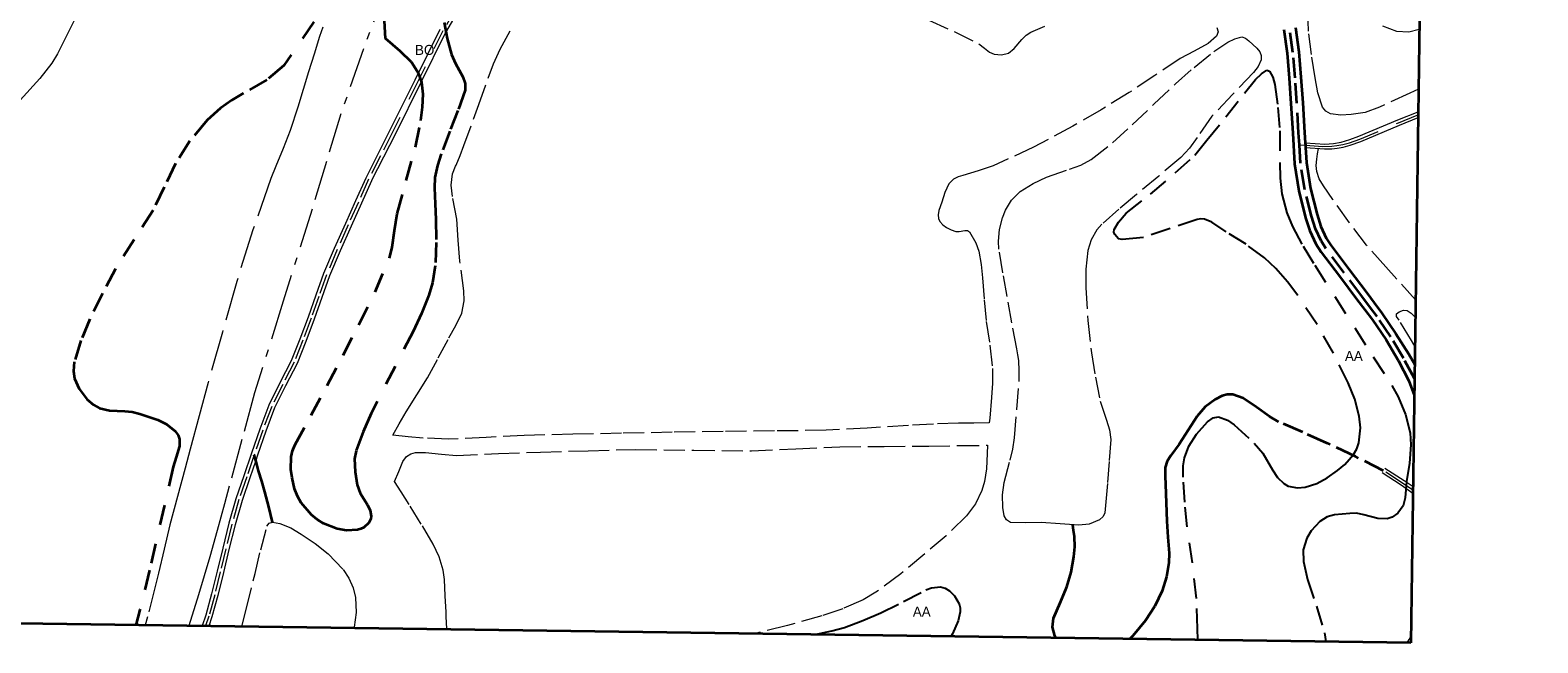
# Model space of a CAD drawing. Header units: metres. Extents: x 397317 to 400830, y 4588008 to 4590370.
# Tile 61 of 88: x 400453 to 400830, y 4588008 to 4588161. Entities that reach past the tile are written whole.
import ezdxf
from ezdxf.enums import TextEntityAlignment as Align

# ---------------------------------------------------------------- set-up
doc = ezdxf.new("R2010")
doc.units = ezdxf.units.M
doc.header["$MEASUREMENT"] = 0
for name, pattern in [('bt5mv20_nopinta', [10, 5, -5]), ('bt5mv20_tlin1', [7, 5.25, -1.75]), ('bt5mv20_tlin4', [17.375, 10, -2.75, 1.875, -2.75])]:
    doc.linetypes.add(name, pattern=pattern)
for name, color, linetype, lineweight in [('ARB01_CN', 7, 'Continuous', 15), ('ARB01_LN', 7, 'Continuous', 15), ('COB01_CN', 7, 'Continuous', 15), ('COB01_LN', 7, 'Continuous', 15), ('FLU01_LN', 7, 'Continuous', 15), ('PAR01_LN', 7, 'Continuous', 15), ('TAL01_LN', 7, 'Continuous', 15), ('VIA01_LN', 7, 'Continuous', 15), ('VIA04_LN', 7, 'Continuous', 15), ('VIA16_LN', 7, 'Continuous', 15), ('VIA19_LN', 7, 'Continuous', 15), ('VIA21_LN', 7, 'Continuous', 15), ('VIA23_LN', 7, 'Continuous', 15), ('VIR01_LN', 7, 'Continuous', 15)]:
    doc.layers.add(name, color=color, linetype=linetype, lineweight=lineweight)
doc.styles.add('034', font='txt')

msp = doc.modelspace()

# ---------------------------------------------------------------- linework, layer by layer
at = {"layer": 'ARB01_LN', "color": 3, "linetype": 'bt5mv20_nopinta', "lineweight": 25}
for points in [[(400745.31, 4588009.02, 202.91), (400745.27, 4588011.88, 202.6), (400745.01, 4588019.39, 201.82), (400743.96, 4588028.32, 201.13), (400742.69, 4588037.24, 200.45), (400742.06, 4588043.48, 199.9), (400741.65, 4588049.73, 199.27), (400741.69, 4588052.49, 198.91), (400742, 4588054.5, 198.59), (400743.06, 4588057.48, 198.09), (400744.97, 4588060.44, 197.62), (400747.71, 4588063.56, 197.12), (400749.11, 4588064.56, 196.93), (400750.52, 4588064.81, 196.85), (400752.74, 4588063.97, 196.85), (400754.42, 4588062.8, 196.87), (400759.43, 4588058.22, 196.95), (400761.54, 4588055.71, 197), (400763.97, 4588051.55, 197.08), (400765.24, 4588049.65, 197.11), (400766.8, 4588048.1, 197.13), (400767.92, 4588047.48, 197.11), (400770.24, 4588047.06, 196.98), (400772.15, 4588047.22, 196.81), (400775.04, 4588048.1, 196.51), (400777.68, 4588049.54, 196.18), (400780.27, 4588051.4, 195.76), (400782.07, 4588052.9, 195.4), (400784.28, 4588055.39, 194.87), (400785.07, 4588056.79, 194.66), (400785.6, 4588058.31, 194.5), (400785.98, 4588062.03, 194.24), (400785.7, 4588064.91, 194.07), (400784.6, 4588069.21, 193.85), (400782.93, 4588073.28, 193.65), (400779.25, 4588080.66, 193.31), (400775.13, 4588087.84, 192.96), (400770.32, 4588095.08, 192.44), (400767.71, 4588098.52, 192.16), (400764.83, 4588101.84, 191.95), (400762.02, 4588104.51, 191.88), (400757.42, 4588107.91, 191.96), (400752.37, 4588111.05, 192.13), (400748.78, 4588113.44, 192.23), (400746.96, 4588114.19, 192.32), (400746.04, 4588114.29, 192.4), (400745.12, 4588114.12, 192.5), (400738.42, 4588111.87, 193.34), (400731.71, 4588109.61, 194.17), (400729.04, 4588109.37, 193.32), (400726.36, 4588109.13, 192.47), (400725.46, 4588109.32, 192), (400724.52, 4588110.33, 190.93), (400724.34, 4588110.99, 190.38), (400724.39, 4588111.64, 189.91), (400725.49, 4588113.45, 188.79), (400727.4, 4588115.69, 187.66), (400733.48, 4588120.49, 186.97), (400739.68, 4588125.75, 186.27), (400744.57, 4588130.22, 185.77), (400747.54, 4588133.95, 185.26), (400752.31, 4588139.75, 184.97), (400756.96, 4588145.71, 184.92), (400759.77, 4588149.11, 184.94), (400761.22, 4588150.56, 185.04), (400762.61, 4588151.41, 185.21), (400763.27, 4588151.19, 185.44), (400764.08, 4588149.7, 186.03), (400764.57, 4588147.9, 186.52), (400765.36, 4588142.12, 187.55), (400765.8, 4588136.32, 188.29), (400765.85, 4588128.4, 188.96), (400765.9, 4588124.44, 189.26), (400766.32, 4588120.52, 189.54), (400767.6, 4588115.8, 189.86), (400769.01, 4588112.38, 190.1), (400771.62, 4588107.44, 190.44), (400774.55, 4588102.69, 190.76), (400779.57, 4588094.86, 191.22), (400784.59, 4588087.03, 191.62), (400789.2, 4588079.81, 191.88), (400793.8, 4588072.58, 192.12), (400795.38, 4588069.8, 192.26), (400797.24, 4588065.38, 192.56), (400798.39, 4588060.78, 192.96), (400798.62, 4588057.75, 193.42), (400798.24, 4588053.16, 194.41), (400797.53, 4588048.58, 195.13), (400797.19, 4588044.53, 195.41), (400796.64, 4588042.55, 195.55), (400795.32, 4588040.67, 195.7), (400793.94, 4588039.67, 195.81), (400792.67, 4588039.28, 195.91), (400790.36, 4588039.35, 196.08), (400786.79, 4588040.3, 196.33)], [(400786.79, 4588040.3, 196.33), (400785.02, 4588040.66, 196.46), (400783.3, 4588040.65, 196.59), (400779.52, 4588040.29, 196.89), (400777.66, 4588039.79, 197.05), (400775.83, 4588038.64, 197.22), (400773.66, 4588036.29, 197.59), (400772.55, 4588034.43, 197.97), (400771.67, 4588031.53, 198.56), (400771.7, 4588028.58, 198.98), (400772.74, 4588024.14, 199.38), (400774.98, 4588017.47, 199.96), (400776.95, 4588010.75, 200.53), (400777.36, 4588008.58, 200.71)], [(400649.53, 4588010.36, 191.37), (400653.82, 4588011.29, 191.31), (400656.95, 4588012.15, 191.28), (400661.52, 4588013.89, 191.27), (400666.02, 4588015.76, 191.29), (400671.69, 4588018.58, 191.53), (400677.28, 4588021.5, 192.24), (400678.71, 4588022.03, 192.5), (400680.99, 4588022.27, 192.98), (400682.12, 4588021.97, 193.24), (400683.21, 4588021.29, 193.51), (400684.46, 4588020.04, 193.92), (400685.65, 4588018.06, 194.61), (400685.9, 4588017.04, 194.91), (400685.89, 4588016.01, 195.15), (400685.38, 4588013.81, 195.48), (400683.94, 4588010.49, 195.81), (400683.56, 4588009.89, 195.88)]]:
    msp.add_polyline3d(points, dxfattribs=at)
at = {"layer": 'COB01_LN', "color": 92, "linetype": 'bt5mv20_nopinta', "lineweight": 35}
for points in [[(400524.28, 4588163.5, 158.71), (400516.77, 4588152.59, 157.48), (400512.52, 4588149.07, 156.86), (400506.69, 4588145.66, 155.98), (400503.73, 4588143.96, 155.59), (400500.92, 4588141.98, 155.37), (400497.6, 4588138.93, 155.32), (400493.28, 4588133.78, 155.45), (400489.64, 4588128.09, 155.61), (400486.87, 4588122.23, 155.69), (400484.07, 4588116.44, 155.77), (400479.36, 4588109.13, 155.5), (400474.7, 4588101.79, 154.61), (400471.38, 4588095.59, 153.5), (400468.27, 4588089.16, 152.33), (400466.03, 4588083.85, 151.51), (400464.37, 4588078.52, 150.87), (400464.13, 4588076.16, 150.9), (400464.41, 4588074.39, 151.21), (400465.56, 4588071.76, 151.99), (400467.57, 4588069.15, 152.95), (400469.2, 4588067.74, 153.68), (400470.64, 4588066.96, 154.4), (400473.16, 4588066.33, 155.79), (400476.96, 4588066.18, 157.9), (400478.86, 4588066.02, 158.84), (400480.76, 4588065.51, 159.64), (400485.22, 4588064, 161), (400487.44, 4588062.92, 161.49), (400489.59, 4588061.21, 161.85), (400490.33, 4588060.18, 161.98), (400490.65, 4588059.23, 162.08), (400490.65, 4588057.45, 162.2), (400489.86, 4588054.67, 162.24), (400489.1, 4588052.29, 162.05), (400486.91, 4588042.67, 161.1), (400484.71, 4588033.06, 160.15), (400483.19, 4588026.43, 160.02), (400480.77, 4588016.52, 160.98), (400479.74, 4588012.73, 161.39)], [(400556.86, 4588163.34, 168.98), (400557.64, 4588159.33, 170.52), (400558.71, 4588155.35, 171.75), (400559.65, 4588153.11, 172.17), (400561.52, 4588149.76, 172.75), (400562.09, 4588148.09, 173.01), (400562.07, 4588146.41, 173.26), (400560.31, 4588141.33, 173.98), (400558.29, 4588136.24, 174.59), (400556.14, 4588130.54, 175.03), (400555.18, 4588127.63, 175.16), (400554.56, 4588124.64, 175.25), (400554.4, 4588122, 175.3), (400554.59, 4588118.05, 175.36), (400554.78, 4588114.09, 175.42), (400554.82, 4588108.33, 175.5), (400554.63, 4588102.57, 175.71), (400553.94, 4588098.29, 176.07), (400553.01, 4588095.17, 176.41), (400551.17, 4588090.61, 176.99), (400549.08, 4588086.13, 177.56), (400544.59, 4588077.37, 178.75), (400540.06, 4588068.65, 179.84), (400538.62, 4588065.62, 179.96), (400536.62, 4588061.01, 179.72), (400534.84, 4588056.31, 179.56), (400534.42, 4588054.24, 179.6), (400534.56, 4588051, 179.67), (400535.06, 4588047.77, 179.74), (400535.82, 4588045.7, 179.79), (400537.68, 4588042.76, 179.88), (400538.39, 4588041.33, 179.93), (400538.62, 4588039.92, 179.96), (400538.51, 4588039.25, 179.81), (400538.03, 4588038.25, 178.94), (400536.8, 4588037.15, 177.01), (400536.03, 4588036.78, 176.15), (400535.2, 4588036.54, 175.62), (400532.42, 4588036.4, 174.69), (400530.12, 4588036.78, 174), (400526.68, 4588038.11, 172.96)], [(400551.44, 4588142.16, 169.45), (400551.63, 4588145.46, 168.99), (400551.3, 4588148.47, 168.19), (400550.55, 4588150.56, 167.36), (400548.65, 4588153.49, 166.01), (400545.89, 4588156.23, 164.88), (400542.19, 4588159.34, 162.87), (400541.94, 4588163.76, 160.72)], [(400526.68, 4588038.11, 172.96), (400525.09, 4588039.08, 172.44), (400523.66, 4588040.24, 171.92), (400521.08, 4588043.26, 170.68), (400520.15, 4588044.94, 170.06), (400519.46, 4588046.8, 169.49), (400518.81, 4588049.52, 169.06), (400518.53, 4588051.64, 169.03), (400518.61, 4588054.78, 169.24), (400518.95, 4588056.27, 169.37), (400519.53, 4588057.68, 169.46), (400523.57, 4588065.16, 169.95), (400527.6, 4588072.64, 170.25), (400531.56, 4588080.21, 170.19), (400535.5, 4588087.8, 170.09), (400539.62, 4588096.01, 169.97), (400543.18, 4588104.49, 169.85), (400543.89, 4588107.2, 169.83), (400544.45, 4588111.39, 169.81), (400545.12, 4588115.55, 169.79), (400547.37, 4588123.9, 169.8), (400549.68, 4588132.24, 169.84), (400551.03, 4588138.83, 169.7), (400551.44, 4588142.16, 169.45)]]:
    msp.add_polyline3d(points, dxfattribs=at)
at = {"layer": 'FLU01_LN', "color": 150, "linetype": 'Continuous', "lineweight": 15}
msp.add_polyline3d([(400477.57, 4588193.23, 142.87), (400477.13, 4588191.56, 142.53), (400476.17, 4588188.95, 142.07), (400473.19, 4588182.24, 141.07), (400470.08, 4588175.61, 140.27), (400465.19, 4588165.54, 139.54), (400460.15, 4588155.53, 138.82), (400458.74, 4588153.16, 138.59), (400455.72, 4588149.38, 138.18), (400450.8, 4588143.96, 137.55), (400448.58, 4588141.1, 137.23), (400446.78, 4588137.95, 136.9), (400445.09, 4588133.23, 136.34), (400443.98, 4588128.34, 135.85), (400443.78, 4588127.17, 135.84)], dxfattribs=at)
at = {"layer": 'PAR01_LN', "color": 3, "linetype": 'bt5mv20_tlin1', "lineweight": 15}
for points in [[(400678.04, 4588163.98, 172.26), (400684.37, 4588161.08, 172.68), (400690.58, 4588158.01, 173.22), (400691.94, 4588156.99, 173.51), (400693.26, 4588155.93, 173.89), (400694.37, 4588155.47, 174.15), (400696.23, 4588155.29, 174.56), (400697.94, 4588155.74, 174.95), (400699.4, 4588156.88, 175.13), (400701.34, 4588159.15, 175.05), (400702.36, 4588160.19, 175.09), (400703.53, 4588160.95, 175.32), (400707.05, 4588162.48, 176.4)], [(400800.5, 4588146.67, 186.55), (400798.35, 4588145.71, 186.54), (400790.75, 4588142.23, 186.49), (400787.18, 4588140.87, 186.48), (400783.7, 4588140.34, 186.49), (400781.11, 4588140.17, 186.49), (400778.5, 4588140.57, 186.49), (400777.3, 4588141.17, 186.49), (400776.47, 4588142.2, 186.49), (400775.32, 4588145.82, 186.47), (400774.64, 4588149.5, 186.42), (400773.74, 4588155.36, 186.19), (400773.01, 4588161.22, 185.83), (400772.87, 4588163.73, 185.63)], [(400693.71, 4588069.6, 186.28), (400693.27, 4588064.48, 187), (400693.17, 4588063.27, 187.15), (400689.32, 4588063.23, 186.66), (400685.46, 4588063.18, 186.16), (400679.22, 4588062.97, 185.66), (400672.96, 4588062.64, 185.39), (400662.67, 4588061.96, 184.86), (400652.37, 4588061.42, 184.47), (400639.49, 4588061.24, 184.61), (400626.59, 4588061.11, 184.79), (400613.88, 4588060.91, 184.51), (400601.18, 4588060.68, 184.16), (400589.01, 4588060.41, 183.76), (400576.84, 4588060.12, 183.36), (400567.37, 4588059.62, 183.25), (400557.91, 4588059.21, 183.17), (400551.63, 4588059.46, 182.87), (400547.84, 4588059.82, 182.59), (400544.04, 4588060.17, 182.31), (400545.64, 4588063.04, 181.98), (400547.38, 4588066.06, 181.66), (400550.04, 4588070.26, 181.05), (400552.65, 4588074.51, 180.43), (400555.37, 4588079.51, 179.78), (400558.04, 4588084.51, 179.13), (400559.8, 4588087.6, 178.53), (400561.31, 4588090.73, 177.96), (400561.88, 4588093.8, 177.7), (400561.79, 4588096.25, 177.59), (400560.78, 4588103.73, 177.17), (400560.38, 4588108.96, 176.64), (400559.98, 4588114.19, 176.11), (400558.96, 4588119.87, 175.57), (400558.61, 4588122.7, 175.3), (400558.9, 4588125.51, 175.02), (400559.71, 4588127.46, 174.77), (400559.86, 4588127.67, 174.73), (400560.83, 4588130.14, 174.34), (400561.8, 4588132.61, 173.94), (400565.5, 4588142.83, 172.59), (400569.21, 4588153.03, 171.46), (400570.88, 4588156.7, 171.07), (400573.8, 4588162.06, 170.56)], [(400750.06, 4588162.15, 181.49), (400750.37, 4588161.01, 181.46), (400750.02, 4588159.96, 181.42), (400747.94, 4588158.08, 181.29), (400744.41, 4588156.2, 181.06), (400740.88, 4588154.37, 180.82), (400734.54, 4588150.08, 180.31), (400728.16, 4588145.83, 179.81), (400721.16, 4588141.55, 179.65), (400714.03, 4588137.45, 179.54), (400704.24, 4588132.17, 178.95), (400694.13, 4588127.55, 178.25), (400690.38, 4588126.29, 177.92), (400686.59, 4588125.14, 177.63), (400685.39, 4588124.75, 177.61), (400684.23, 4588124.2, 177.63), (400683.06, 4588123.05, 177.66), (400682.02, 4588120.83, 177.72), (400681.26, 4588118.44, 177.78), (400680.58, 4588116.35, 177.74), (400680.42, 4588115.3, 177.73), (400680.49, 4588114.33, 177.78), (400680.78, 4588113.63, 178.05), (400681.53, 4588112.82, 178.89), (400682.5, 4588112.14, 179.72), (400683.6, 4588111.55, 180.4), (400684.77, 4588111.1, 180.91), (400685.64, 4588111.08, 181.09), (400687.09, 4588111.4, 181.26), (400687.74, 4588111.37, 181.32), (400688.26, 4588111.01, 181.38), (400689.8, 4588108.29, 181.6), (400690.52, 4588106.16, 181.76), (400691.14, 4588102.87, 182), (400691.48, 4588099.54, 182.28), (400691.91, 4588094.06, 182.82), (400692.38, 4588088.6, 183.43), (400693.29, 4588082.73, 184.2), (400694, 4588076.85, 185.06), (400693.96, 4588073.23, 185.67), (400693.71, 4588069.6, 186.28)], [(400700.64, 4588073.69, 190.92), (400700.62, 4588076.27, 190.96), (400700.52, 4588078.83, 190.92), (400700.31, 4588080.29, 190.75), (400700.06, 4588081.75, 190.53), (400698.83, 4588088.29, 189.98), (400697.6, 4588094.83, 189.43), (400696.55, 4588100.77, 188.9), (400695.59, 4588106.72, 188.35), (400695.44, 4588108.67, 188.18), (400695.71, 4588111.61, 187.93), (400696.47, 4588114.55, 187.7), (400697.2, 4588116.43, 187.6), (400698.72, 4588118.97, 187.55), (400700.85, 4588121.08, 187.45), (400704.11, 4588123.11, 187.16), (400707.51, 4588124.74, 186.87), (400713.21, 4588126.69, 186.55), (400716.03, 4588127.7, 186.4), (400718.65, 4588129.11, 186.22), (400723.94, 4588133.27, 185.68), (400728.91, 4588137.8, 185.15), (400734.34, 4588142.92, 184.68), (400739.77, 4588148.03, 184.22), (400744.37, 4588152.13, 183.82), (400749.32, 4588156.1, 183.41), (400752.78, 4588158.46, 183.27), (400754.55, 4588159.31, 183.28), (400756.3, 4588159.75, 183.34), (400757.2, 4588159.46, 183.42), (400758.09, 4588158.75, 183.51), (400760.05, 4588156.99, 183.62), (400760.78, 4588156.06, 183.67), (400761.17, 4588155.08, 183.7), (400761.12, 4588154.04, 183.7), (400760.37, 4588152.4, 183.67), (400759.25, 4588150.89, 183.7), (400753.98, 4588145.36, 184.21), (400748.84, 4588139.91, 184.75), (400745.14, 4588134.59, 185.22), (400743.26, 4588131.96, 185.45), (400741.08, 4588129.63, 185.68), (400735.55, 4588124.98, 185.93), (400729.94, 4588120.37, 186.26), (400725.57, 4588116.68, 186.99), (400721.27, 4588112.94, 187.78), (400720.02, 4588111.56, 187.98), (400718.63, 4588109.07, 188.27), (400717.83, 4588106.33, 188.58), (400717.28, 4588101.68, 189.28), (400717.31, 4588097.01, 189.92), (400717.82, 4588088.87, 190.55), (400718.69, 4588080.74, 191.16), (400719.72, 4588074.7, 191.72), (400720.91, 4588068.71, 192.26), (400722.51, 4588063.93, 192.65), (400723.26, 4588061.53, 192.84), (400723.52, 4588059.09, 193.02), (400723.16, 4588053.61, 193.38), (400722.69, 4588048.13, 193.7), (400722.39, 4588044.48, 193.86), (400722.06, 4588040.82, 193.96), (400721.62, 4588039.83, 193.97), (400720.71, 4588039.07, 193.96), (400718.18, 4588037.97, 193.88), (400715.59, 4588037.7, 193.74), (400710.88, 4588038.02, 193.4), (400706.18, 4588038.37, 192.97), (400702.31, 4588038.27, 192.38), (400698.45, 4588038.38, 191.84), (400697.48, 4588038.99, 191.81), (400696.91, 4588040.07, 191.84), (400696.52, 4588042.14, 191.95), (400696.49, 4588045.26, 192.15), (400696.92, 4588048.34, 192.29), (400698.35, 4588053.92, 192.3), (400699.06, 4588056.72, 192.22), (400699.49, 4588059.56, 192.04), (400700.07, 4588066.63, 191.48), (400700.64, 4588073.69, 190.92)], [(400791.53, 4588162.5, 185.83), (400795.03, 4588161.23, 185.87), (400798.06, 4588161.01, 185.92), (400800.7, 4588161.66, 185.97)], [(400799.78, 4588094.03, 189.41), (400792.3, 4588102.26, 189.23), (400787.5, 4588107.66, 189.2), (400783.22, 4588113.32, 189), (400779.09, 4588119.1, 188.74), (400776.71, 4588122.5, 188.68), (400775.69, 4588124.25, 188.65), (400775.06, 4588126.14, 188.6), (400774.92, 4588127.65, 188.58), (400775.04, 4588129.16, 188.48), (400775.26, 4588130.51, 188.28), (400775.47, 4588131.86, 188.07)], [(400799.62, 4588082.46, 190.86), (400798.72, 4588083.88, 190.9), (400795.68, 4588088.92, 190.66), (400794.97, 4588089.88, 190.65), (400795, 4588090.53, 190.65), (400795.66, 4588091.07, 190.65), (400796.72, 4588091.43, 190.65), (400797.69, 4588091.39, 190.65), (400798.63, 4588090.71, 190.64), (400799.72, 4588089.65, 190.63)], [(400557.51, 4588011.65, 188.14), (400557.51, 4588011.69, 188.14), (400557.4, 4588013.47, 187.91), (400557.37, 4588014.69, 187.64), (400557.36, 4588015.91, 187.33), (400557.13, 4588020.03, 186.62), (400556.9, 4588024.14, 185.91), (400556.61, 4588026.42, 185.6), (400555.62, 4588029.79, 185.35), (400554.08, 4588032.98, 185.2), (400551.11, 4588037.98, 185.06), (400548.08, 4588042.89, 184.92), (400546.06, 4588046.07, 184.7), (400544.47, 4588048.59, 184.36), (400545.5, 4588051.12, 184.52), (400546.52, 4588053.64, 184.67), (400547.4, 4588054.9, 184.75), (400548.52, 4588055.55, 184.79), (400549.71, 4588055.84, 184.82), (400552.15, 4588055.9, 184.84), (400556.19, 4588055.43, 184.86), (400559.97, 4588055.15, 184.91), (400570.46, 4588055.58, 185.2), (400580.95, 4588055.96, 185.53), (400592.88, 4588056.32, 185.99), (400604.81, 4588056.61, 186.45), (400619.27, 4588056.46, 186.88), (400633.74, 4588056.28, 187.2), (400644.76, 4588056.8, 187.23), (400655.78, 4588057.29, 187.22), (400666.9, 4588057.38, 187.63), (400678.03, 4588057.48, 187.92), (400685.39, 4588057.58, 187.87), (400692.75, 4588057.68, 187.82), (400692.66, 4588055.58, 188.05), (400692.49, 4588051.8, 188.42), (400691.98, 4588048.65, 188.7), (400691.27, 4588046.35, 188.9), (400689.68, 4588043.06, 189.16), (400687.48, 4588040.07, 189.37), (400682.4, 4588035.05, 189.63), (400677.03, 4588030.51, 189.75), (400671.08, 4588025.56, 189.71), (400664.83, 4588020.95, 189.73), (400661.61, 4588019.06, 189.85), (400656.53, 4588016.79, 190.08), (400651.26, 4588015.01, 190.29), (400642.71, 4588012.58, 190.55), (400634.36, 4588010.57, 190.76)], [(400506.22, 4588012.36, 169.02), (400507.44, 4588016.97, 168.9), (400509.59, 4588025.64, 168.68), (400510.99, 4588031.56, 168.28), (400512.52, 4588037.48, 167.8), (400513.11, 4588038.2, 167.77), (400513.96, 4588038.46, 167.8), (400515.75, 4588038.12, 167.96), (400518.47, 4588036.99, 168.24), (400521.12, 4588035.45, 168.57), (400524.6, 4588033.12, 169.09), (400527.83, 4588030.49, 169.59), (400531.56, 4588026.64, 170.15), (400533.04, 4588024.47, 170.41), (400534.12, 4588022.03, 170.66), (400534.69, 4588019.59, 170.89), (400534.85, 4588015.88, 171.21), (400534.38, 4588012.21, 171.46), (400534.33, 4588011.97, 171.47)]]:
    msp.add_polyline3d(points, dxfattribs=at)
at = {"layer": 'TAL01_LN', "color": 3, "linetype": 'bt5mv20_tlin4', "lineweight": 15}
for points in [[(400532.06, 4588178.62, 156.42), (400525.69, 4588159.85, 159.12), (400524.31, 4588155.47, 159.44), (400522.95, 4588151.06, 159.32), (400520.24, 4588142.22, 158.72), (400518.35, 4588136.39, 158.8), (400516.61, 4588131.86, 159.7), (400514.73, 4588127.42, 160.91), (400513.55, 4588124.38, 161.34), (400509.04, 4588111.56, 161.8), (400504.97, 4588098.6, 161.73), (400501.41, 4588085.97, 161.31), (400497.84, 4588073.35, 160.89), (400495.6, 4588065.02, 161.69), (400493.36, 4588056.69, 162.49), (400492.09, 4588051.96, 162.52), (400490.18, 4588044.86, 161.6), (400488.28, 4588037.76, 160.76), (400486.84, 4588031.73, 160.44), (400485.45, 4588025.68, 160.48), (400482.66, 4588014.75, 161.43), (400482.12, 4588012.7, 161.62)], [(400542.64, 4588172.81, 160.3), (400536.65, 4588156.75, 161.12), (400531.03, 4588140.52, 161.73), (400527.41, 4588128.62, 162.22), (400523.81, 4588116.72, 162.74), (400516.63, 4588093.73, 163.82), (400509.44, 4588070.74, 164.89), (400506.27, 4588059.11, 164.92), (400503.09, 4588047.48, 164.95), (400501.89, 4588043.05, 164.75), (400500.11, 4588036.4, 164.01), (400498.29, 4588029.78, 163.49), (400495.44, 4588020.28, 163.39), (400493.01, 4588012.55, 163.52)]]:
    msp.add_polyline3d(points, dxfattribs=at)
at = {"layer": 'VIA01_LN', "color": 6, "linetype": 'bt5mv20_nopinta', "lineweight": 35}
msp.add_polyline3d([(400799.51, 4588074.4, 191.4), (400796.71, 4588079.46, 190.96), (400793.58, 4588084.79, 190.75), (400790.13, 4588089.88, 190.64), (400788.23, 4588092.4, 190.64), (400786.33, 4588094.92, 190.64), (400781.9, 4588100.82, 190.44), (400777.35, 4588106.83, 190.12), (400776.12, 4588108.75, 189.96), (400774.73, 4588111.81, 189.67), (400773.7, 4588114.98, 189.4), (400772.04, 4588121.55, 188.88), (400771.01, 4588128.22, 188.37), (400770.72, 4588132.78, 187.96), (400770.53, 4588135.75, 187.69), (400770.07, 4588143.21, 186.97), (400769.62, 4588149.55, 186.44), (400769.09, 4588155.86, 185.99), (400768.31, 4588161.85, 185.6)], dxfattribs=at)
at = {"layer": 'VIA04_LN', "color": 1, "linetype": 'Continuous', "lineweight": 35}
for points in [[(400766.86, 4588161.58, 185.6), (400767.62, 4588155.71, 185.99), (400768.14, 4588149.43, 186.44), (400768.6, 4588143.11, 186.97), (400769.05, 4588135.66, 187.69), (400769.53, 4588128.06, 188.37), (400770.59, 4588121.25, 188.88), (400772.27, 4588114.57, 189.4), (400773.35, 4588111.27, 189.67), (400774.81, 4588108.04, 189.96), (400776.13, 4588105.98, 190.12), (400780.72, 4588099.93, 190.44), (400785.11, 4588094.08, 190.64), (400787.09, 4588091.54, 190.64), (400788.97, 4588089.05, 190.64), (400792.37, 4588084.02, 190.75), (400795.46, 4588078.76, 190.96), (400798.11, 4588073.78, 191.22), (400799.45, 4588070.21, 191.62)], [(400769.77, 4588162.11, 185.6), (400770.56, 4588156.02, 185.99), (400771.09, 4588149.66, 186.44), (400771.55, 4588143.31, 186.97), (400772, 4588135.84, 187.69), (400772.17, 4588133.26, 187.93), (400772.2, 4588132.67, 187.99), (400772.24, 4588132.08, 188.04), (400772.48, 4588128.38, 188.37), (400773.5, 4588121.84, 188.88), (400775.12, 4588115.39, 189.4), (400776.11, 4588112.34, 189.67), (400777.42, 4588109.45, 189.96), (400778.56, 4588107.68, 190.12), (400783.08, 4588101.71, 190.44), (400787.55, 4588095.76, 190.64), (400789.37, 4588093.26, 190.64), (400791.29, 4588090.71, 190.64), (400794.79, 4588085.55, 190.75), (400798.05, 4588080.43, 190.96), (400799.55, 4588077.84, 191.23)]]:
    msp.add_polyline3d(points, dxfattribs=at)
at = {"layer": 'VIA16_LN', "color": 42, "linetype": 'bt5mv20_nopinta', "lineweight": 15}
for points in [[(400559.9, 4588167.11, 167.59), (400556.51, 4588161.25, 167.33), (400550.24, 4588148.58, 167.21), (400543.94, 4588135.93, 167.06), (400540.96, 4588130.05, 166.85), (400537.97, 4588124.16, 166.71), (400535.42, 4588118.48, 166.63), (400532.87, 4588112.81, 166.47), (400530.11, 4588106.58, 166.18), (400527.46, 4588100.31, 165.9), (400525.49, 4588094.9, 165.76), (400523.59, 4588089.47, 165.72), (400521.53, 4588083.92, 165.76), (400519.34, 4588078.42, 165.77), (400516.49, 4588072.9, 165.63), (400513.73, 4588067.34, 165.42), (400511.48, 4588061.45, 165.16), (400509.44, 4588055.47, 164.96), (400509.37, 4588055.27, 164.96), (400507.48, 4588049.78, 164.89), (400505.54, 4588044.08, 164.82), (400503.78, 4588037.96, 164.75), (400502.25, 4588031.78, 164.67)], [(400770.72, 4588132.78, 187.96), (400772.2, 4588132.67, 187.98), (400776.55, 4588132.36, 188.1), (400778.79, 4588132.45, 188.04), (400780.09, 4588132.59, 188.02), (400781.54, 4588132.84, 187.99), (400783.24, 4588133.3, 187.98), (400785.81, 4588134.19, 187.99), (400795.52, 4588138.3, 187.99), (400800.41, 4588140.34, 187.94)], [(400799.12, 4588046.45, 194.06), (400796.52, 4588048.23, 194.23), (400791.73, 4588051.31, 194.28)], [(400502.25, 4588031.78, 164.67), (400500.86, 4588026.04, 164.7), (400499.47, 4588020.29, 164.68), (400498.01, 4588014.97, 164.41), (400497.18, 4588012.49, 164.24)]]:
    msp.add_polyline3d(points, dxfattribs=at)
at = {"layer": 'VIA19_LN', "color": 7, "linetype": 'Continuous', "lineweight": 15}
for points in [[(400560.57, 4588166.67, 167.59), (400557.22, 4588160.87, 167.33), (400550.96, 4588148.22, 167.21), (400544.66, 4588135.57, 167.06), (400541.67, 4588129.68, 166.85), (400538.7, 4588123.83, 166.71), (400538.68, 4588123.8, 166.71), (400536.15, 4588118.16, 166.63), (400533.6, 4588112.48, 166.47), (400530.84, 4588106.27, 166.18), (400528.2, 4588100.02, 165.9), (400526.25, 4588094.63, 165.76), (400524.34, 4588089.2, 165.72), (400522.28, 4588083.63, 165.76), (400520.07, 4588078.09, 165.77), (400517.21, 4588072.53, 165.63), (400514.46, 4588067.02, 165.42), (400512.23, 4588061.18, 165.16), (400510.2, 4588055.21, 164.96), (400509.74, 4588053.88, 164.94), (400508.24, 4588049.52, 164.89), (400506.3, 4588043.84, 164.82), (400504.56, 4588037.76, 164.75), (400503.03, 4588031.59, 164.67), (400501.64, 4588025.85, 164.7), (400500.24, 4588020.09, 164.68), (400498.77, 4588014.74, 164.41), (400498.02, 4588012.48, 164.26)], [(400555.8, 4588161.63, 167.33), (400549.53, 4588148.93, 167.21), (400543.22, 4588136.29, 167.06), (400540.24, 4588130.41, 166.85), (400537.24, 4588124.49, 166.71), (400534.69, 4588118.81, 166.63), (400532.14, 4588113.14, 166.47), (400529.38, 4588106.9, 166.18), (400526.72, 4588100.6, 165.9), (400524.74, 4588095.17, 165.76), (400522.84, 4588089.74, 165.72), (400520.78, 4588084.21, 165.76), (400518.61, 4588078.75, 165.77), (400515.78, 4588073.26, 165.63), (400513, 4588067.66, 165.42), (400510.73, 4588061.72, 165.16), (400508.68, 4588055.73, 164.96), (400506.73, 4588050.04, 164.89), (400504.78, 4588044.32, 164.82), (400503.01, 4588038.17, 164.75), (400501.47, 4588031.97, 164.67), (400500.08, 4588026.22, 164.7), (400498.7, 4588020.49, 164.68), (400497.24, 4588015.2, 164.41), (400496.34, 4588012.5, 164.22)], [(400772.17, 4588133.26, 187.93), (400772.24, 4588133.25, 187.98), (400777.04, 4588132.91, 188.11), (400779.26, 4588133.13, 188.11), (400781.18, 4588133.42, 188.11), (400783.29, 4588134.09, 188.11), (400785.6, 4588134.98, 188.11), (400795.29, 4588139, 188.06), (400800.42, 4588141.06, 187.94)], [(400772.24, 4588132.08, 188.04), (400776.96, 4588131.75, 188.11), (400778.83, 4588131.81, 188.04), (400780.18, 4588131.95, 188.02), (400781.68, 4588132.21, 187.99), (400783.43, 4588132.68, 187.98), (400786.04, 4588133.59, 187.99), (400795.77, 4588137.71, 187.99), (400800.4, 4588139.62, 187.93)], [(400799.11, 4588045.64, 194.06), (400796.15, 4588047.67, 194.23), (400791.37, 4588050.74, 194.28)], [(400799.13, 4588047.27, 194.06), (400796.9, 4588048.8, 194.23), (400792.1, 4588051.88, 194.28)], [(400797.68, 4588008.29, 198.25), (400798.14, 4588009.15, 198.1), (400798.62, 4588009.98, 198.15)]]:
    msp.add_polyline3d(points, dxfattribs=at)
at = {"layer": 'VIA21_LN', "color": 2, "linetype": 'bt5mv20_tlin1', "lineweight": 35}
for points in [[(400791.73, 4588051.31, 194.28), (400784.71, 4588054.87, 194.43), (400777.57, 4588058.23, 194.65), (400771.55, 4588060.91, 194.92), (400765.52, 4588063.53, 195.21), (400763.23, 4588064.84, 195.26), (400760, 4588067.21, 195.28), (400756.69, 4588069.43, 195.49), (400754.07, 4588070.34, 195.77), (400752.69, 4588070.39, 195.91), (400751.41, 4588070.07, 196.05), (400749.63, 4588069.14, 196.26), (400747.19, 4588067.28, 196.58), (400745.19, 4588064.97, 196.9), (400742.87, 4588061.48, 197.5), (400740.63, 4588057.94, 198.13), (400738.57, 4588055.14, 198.43), (400737.68, 4588053.69, 198.48), (400737.16, 4588052.1, 198.45), (400737.11, 4588049.97, 198.28), (400737.26, 4588047.83, 198.1), (400737.43, 4588043.27, 197.88), (400737.6, 4588038.72, 197.7), (400737.85, 4588034.7, 197.58), (400738.11, 4588030.69, 197.52), (400738.06, 4588028.32, 197.58), (400737.46, 4588024.8, 197.81), (400736.38, 4588021.31, 197.91), (400734.57, 4588017.44, 197.75), (400732.23, 4588013.88, 197.58), (400729.06, 4588010, 197.45), (400728.28, 4588009.26, 197.42)], [(400513.96, 4588038.46, 167.8), (400513, 4588042.25, 166.98), (400512.03, 4588046.03, 166.16), (400511.22, 4588048.67, 165.8), (400510.41, 4588051.31, 165.46), (400510.08, 4588052.6, 165.2), (400509.74, 4588053.88, 164.94)], [(400709.81, 4588009.52, 195.26), (400709.55, 4588009.99, 195.17), (400708.99, 4588012.23, 194.82), (400709.22, 4588014.44, 194.57), (400710.9, 4588018.31, 194.33), (400712.56, 4588022.24, 194.18), (400713.6, 4588025.95, 194.06), (400714.34, 4588029.74, 193.94), (400714.57, 4588032.32, 193.76), (400714.45, 4588034.89, 193.63), (400714.24, 4588036.35, 193.63), (400714.02, 4588037.81, 193.63)]]:
    msp.add_polyline3d(points, dxfattribs=at)
at = {"layer": 'VIA23_LN', "color": 42, "linetype": 'bt5mv20_nopinta', "lineweight": 35}
msp.add_polyline3d([(400509.74, 4588053.88, 164.94), (400509.37, 4588055.27, 164.96)], dxfattribs=at)
at = {"layer": 'VIR01_LN', "color": 7, "linetype": 'Continuous', "lineweight": 35, "flags": 128}
msp.add_lwpolyline([(397350.28, 4590369.96), (400830.34, 4590321.33), (400798.6, 4588008.28), (397317.41, 4588056.91)], close=True, dxfattribs=at)

# ---------------------------------------------------------------- texts
at = {"layer": 'ARB01_CN', "color": 251, "linetype": 'Continuous', "lineweight": 0, "style": '034'}
for p in [(400784.33, 4588079.99), (400676.28, 4588016.08)]:
    msp.add_text('AA', height=2.5, dxfattribs=at).set_placement(p, align=Align.MIDDLE_CENTER)
at = {"layer": 'COB01_CN', "color": 251, "linetype": 'Continuous', "lineweight": 0, "style": '034'}
msp.add_text('BO', height=2.5, dxfattribs=at).set_placement((400551.98, 4588156.51), align=Align.MIDDLE_CENTER)

doc.saveas('drawing.dxf')
